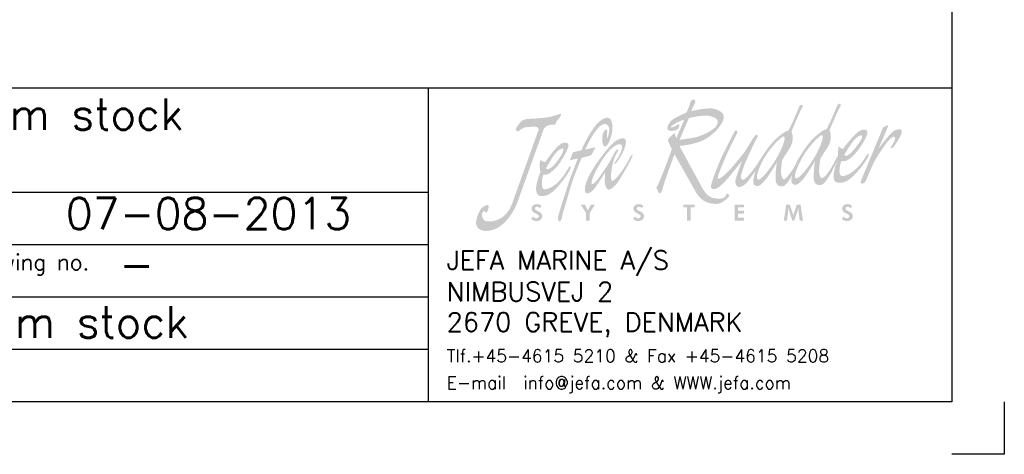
# Model space of a CAD drawing. Header units: millimetres. Extents: x 4693 to 7443, y -20 to 1980.
# Tile 3 of 5: x 6503 to 7443, y -20 to 395. Entities that reach past the tile are written whole.
import ezdxf

# ---------------------------------------------------------------- set-up
doc = ezdxf.new("R2010")
doc.units = ezdxf.units.MM
doc.header["$MEASUREMENT"] = 0
doc.layers.get('0').update_dxf_attribs({"linetype": 'CONTINUOUS'})
doc.layers.add('RAMME', color=7, linetype='CONTINUOUS')
doc.styles.add('ROMANS', font='romans')

# ---------------------------------------------------------------- blocks, each defined once
blk = doc.blocks.new('jefa rudder logo')
at = {"linetype": 'Continuous', "lineweight": 0}
h = blk.add_hatch(color=182, dxfattribs=at)
edge = h.paths.add_edge_path(flags=16)
edge.add_spline(control_points=[(28.946, 61.153), (29.136, 61.166), (28.946, 60.378), (28.384, 59.431), (28.384, 59.431), (27.823, 58.483), (27.165, 57.709), (26.919, 57.709), (26.919, 57.709), (26.675, 57.709), (26.858, 58.522), (27.417, 59.469), (27.417, 59.469), (27.978, 60.416), (28.791, 61.14), (28.946, 61.153)], knot_values=[0, 0, 0, 0, 0.25, 0.25, 0.25, 0.25, 0.5, 0.5, 0.5, 0.5, 0.75, 0.75, 0.75, 0.75, 1, 1, 1, 1], degree=3, periodic=0)
edge = h.paths.add_edge_path(flags=16)
edge.add_spline(control_points=[(29.952, 57.81), (30.196, 57.81), (30.853, 58.583), (31.415, 59.53), (31.415, 59.53), (31.976, 60.48), (32.167, 61.265), (31.976, 61.252), (31.976, 61.252), (31.821, 61.242), (31.034, 60.498), (30.472, 59.55), (30.472, 59.55), (30.323, 59.296), (29.533, 57.81), (29.952, 57.81)], knot_values=[0, 0, 0, 0, 0.25, 0.25, 0.25, 0.25, 0.5, 0.5, 0.5, 0.5, 0.75, 0.75, 0.75, 0.75, 1, 1, 1, 1], degree=3, periodic=0)
edge = h.paths.add_edge_path()
edge.add_spline(control_points=[(30.173, 59.439), (30.188, 59.472), (30.213, 59.515), (30.241, 59.563), (30.241, 59.563), (30.254, 59.588), (30.262, 59.604), (30.262, 59.604), (30.262, 59.604), (30.262, 59.604), (30.264, 59.604), (30.264, 59.604), (30.264, 59.604), (30.467, 59.947), (30.881, 60.561), (31.186, 60.876), (31.186, 60.876), (31.549, 61.255), (32.212, 61.78), (32.296, 61.689), (32.296, 61.689), (32.38, 61.595), (33.18, 63.561), (33.18, 63.561), (33.18, 63.561), (33.18, 63.561), (33.264, 63.812), (33.404, 63.746), (33.404, 63.746), (33.543, 63.68), (33.49, 63.569), (33.386, 63.429), (33.386, 63.429), (33.284, 63.292), (32.578, 61.638), (32.593, 61.623), (32.593, 61.623), (32.609, 61.608), (32.893, 60.96), (32.418, 60.244), (32.418, 60.244), (31.943, 59.527), (31.859, 59.378), (31.859, 59.378), (31.859, 59.378), (31.859, 59.378), (31.722, 58.514), (31.77, 58.227), (31.77, 58.227), (31.816, 57.955), (31.913, 57.78), (32.055, 57.849), (32.055, 57.849), (32.484, 58.059), (33.035, 59.223), (33.266, 59.654), (33.266, 59.654), (33.244, 59.898), (33.279, 60.124), (33.325, 60.389), (33.325, 60.389), (33.409, 60.272), (33.48, 60.185), (33.647, 60.14), (33.647, 60.14), (33.983, 60.607), (34.623, 61.364), (34.968, 61.58), (34.968, 61.58), (35.311, 61.793), (35.664, 61.704), (35.603, 61.41), (35.603, 61.41), (35.491, 60.848), (34.303, 58.946), (33.533, 59.19), (33.533, 59.19), (33.454, 59.047), (33.193, 57.983), (33.609, 57.991), (33.609, 57.991), (34.023, 57.996), (34.646, 58.39), (35.141, 59.058), (35.141, 59.058), (35.636, 59.728), (35.555, 59.766), (35.662, 59.774), (35.662, 59.774), (35.768, 59.779), (35.697, 59.568), (35.524, 59.281), (35.524, 59.281), (35.354, 59.002), (34.366, 57.602), (33.67, 57.485), (33.67, 57.485), (33.005, 57.358), (32.921, 57.655), (32.911, 57.986), (32.911, 57.986), (32.903, 58.288), (33.025, 58.743), (33.244, 59.263), (33.244, 59.263), (33.244, 59.263), (32.756, 58.306), (32.756, 58.306), (32.756, 58.306), (32.756, 58.306), (32.25, 57.401), (31.999, 57.31), (31.999, 57.31), (31.745, 57.216), (31.471, 57.272), (31.364, 57.589), (31.364, 57.589), (31.26, 57.904), (31.405, 59.256), (31.458, 59.22), (31.458, 59.22), (31.458, 59.22), (30.711, 57.97), (30.432, 57.691), (30.432, 57.691), (30.152, 57.412), (29.969, 57.16), (29.66, 57.366), (29.66, 57.366), (29.527, 57.452), (29.535, 57.724), (29.606, 58.047), (29.606, 58.047), (29.456, 57.782), (29.152, 57.277), (28.966, 57.208), (28.966, 57.208), (28.715, 57.117), (28.438, 57.173), (28.334, 57.488), (28.334, 57.488), (28.23, 57.803), (28.372, 59.154), (28.428, 59.118), (28.428, 59.118), (28.428, 59.118), (27.681, 57.871), (27.402, 57.592), (27.402, 57.592), (27.122, 57.313), (26.939, 57.061), (26.629, 57.264), (26.629, 57.264), (26.426, 57.396), (26.551, 57.965), (26.728, 58.476), (26.728, 58.476), (26.518, 58.151), (26.104, 57.531), (25.913, 57.368), (25.913, 57.368), (25.651, 57.147), (25.458, 57.089), (25.321, 57.13), (25.321, 57.13), (25.161, 57.175), (25.029, 57.483), (25.121, 57.772), (25.121, 57.772), (25.212, 58.064), (25.624, 59.207), (25.624, 59.207), (25.624, 59.207), (25.624, 59.207), (24.729, 58.052), (24.417, 57.721), (24.417, 57.721), (24.107, 57.389), (23.815, 57.109), (23.655, 57.028), (23.655, 57.028), (23.495, 56.947), (23.101, 56.838), (23.162, 57.229), (23.162, 57.229), (23.223, 57.62), (23.713, 58.824), (23.906, 59.276), (23.906, 59.276), (24.1, 59.731), (24.834, 61.173), (24.94, 61.359), (24.94, 61.359), (25.029, 61.519), (25.113, 61.793), (25.291, 61.514), (25.291, 61.514), (25.291, 61.514), (24.628, 60.241), (24.267, 59.378), (24.267, 59.378), (23.906, 58.514), (23.754, 58.163), (23.724, 58.021), (23.724, 58.021), (23.696, 57.882), (23.665, 57.752), (23.764, 57.772), (23.764, 57.772), (24.239, 57.866), (25.448, 59.421), (25.773, 59.845), (25.773, 59.845), (26.055, 60.239), (26.421, 60.876), (26.477, 60.945), (26.477, 60.945), (26.607, 61.105), (26.726, 61.356), (26.827, 61.275), (26.827, 61.275), (26.927, 61.196), (26.838, 61.074), (26.746, 60.914), (26.746, 60.914), (26.657, 60.754), (25.809, 58.961), (25.692, 58.534), (25.692, 58.534), (25.583, 58.133), (25.512, 57.963), (25.552, 57.831), (25.552, 57.831), (25.593, 57.701), (25.682, 57.561), (26.035, 57.922), (26.035, 57.922), (26.883, 58.793), (27.335, 59.926), (28.156, 60.777), (28.156, 60.777), (28.519, 61.153), (29.182, 61.679), (29.266, 61.587), (29.266, 61.587), (29.35, 61.496), (30.15, 63.459), (30.15, 63.459), (30.15, 63.459), (30.15, 63.459), (30.234, 63.711), (30.373, 63.647), (30.373, 63.647), (30.513, 63.581), (30.457, 63.47), (30.356, 63.33), (30.356, 63.33), (30.251, 63.19), (29.548, 61.537), (29.563, 61.521), (29.563, 61.521), (29.578, 61.506), (29.863, 60.861), (29.385, 60.145), (29.385, 60.145), (28.91, 59.426), (28.826, 59.276), (28.826, 59.276), (28.826, 59.276), (28.826, 59.276), (28.687, 58.407), (28.745, 58.123), (28.745, 58.123), (28.801, 57.843), (28.892, 57.683), (29.022, 57.749), (29.022, 57.749), (29.154, 57.815), (29.591, 58.392), (29.713, 58.598), (29.713, 58.598), (29.748, 58.659), (29.812, 58.773), (29.886, 58.905), (29.886, 58.905), (30.015, 59.225), (30.145, 59.461), (30.173, 59.439)], knot_values=[0, 0, 0, 0, 0.013889, 0.013889, 0.013889, 0.013889, 0.027778, 0.027778, 0.027778, 0.027778, 0.041667, 0.041667, 0.041667, 0.041667, 0.055556, 0.055556, 0.055556, 0.055556, 0.069444, 0.069444, 0.069444, 0.069444, 0.083333, 0.083333, 0.083333, 0.083333, 0.097222, 0.097222, 0.097222, 0.097222, 0.111111, 0.111111, 0.111111, 0.111111, 0.125, 0.125, 0.125, 0.125, 0.138889, 0.138889, 0.138889, 0.138889, 0.152778, 0.152778, 0.152778, 0.152778, 0.166667, 0.166667, 0.166667, 0.166667, 0.180556, 0.180556, 0.180556, 0.180556, 0.194444, 0.194444, 0.194444, 0.194444, 0.208333, 0.208333, 0.208333, 0.208333, 0.222222, 0.222222, 0.222222, 0.222222, 0.236111, 0.236111, 0.236111, 0.236111, 0.25, 0.25, 0.25, 0.25, 0.263889, 0.263889, 0.263889, 0.263889, 0.277778, 0.277778, 0.277778, 0.277778, 0.291667, 0.291667, 0.291667, 0.291667, 0.305556, 0.305556, 0.305556, 0.305556, 0.319444, 0.319444, 0.319444, 0.319444, 0.333333, 0.333333, 0.333333, 0.333333, 0.347222, 0.347222, 0.347222, 0.347222, 0.361111, 0.361111, 0.361111, 0.361111, 0.375, 0.375, 0.375, 0.375, 0.388889, 0.388889, 0.388889, 0.388889, 0.402778, 0.402778, 0.402778, 0.402778, 0.416667, 0.416667, 0.416667, 0.416667, 0.430556, 0.430556, 0.430556, 0.430556, 0.444444, 0.444444, 0.444444, 0.444444, 0.458333, 0.458333, 0.458333, 0.458333, 0.472222, 0.472222, 0.472222, 0.472222, 0.486111, 0.486111, 0.486111, 0.486111, 0.5, 0.5, 0.5, 0.5, 0.513889, 0.513889, 0.513889, 0.513889, 0.527778, 0.527778, 0.527778, 0.527778, 0.541667, 0.541667, 0.541667, 0.541667, 0.555556, 0.555556, 0.555556, 0.555556, 0.569444, 0.569444, 0.569444, 0.569444, 0.583333, 0.583333, 0.583333, 0.583333, 0.597222, 0.597222, 0.597222, 0.597222, 0.611111, 0.611111, 0.611111, 0.611111, 0.625, 0.625, 0.625, 0.625, 0.638889, 0.638889, 0.638889, 0.638889, 0.652778, 0.652778, 0.652778, 0.652778, 0.666667, 0.666667, 0.666667, 0.666667, 0.680556, 0.680556, 0.680556, 0.680556, 0.694444, 0.694444, 0.694444, 0.694444, 0.708333, 0.708333, 0.708333, 0.708333, 0.722222, 0.722222, 0.722222, 0.722222, 0.736111, 0.736111, 0.736111, 0.736111, 0.75, 0.75, 0.75, 0.75, 0.763889, 0.763889, 0.763889, 0.763889, 0.777778, 0.777778, 0.777778, 0.777778, 0.791667, 0.791667, 0.791667, 0.791667, 0.805556, 0.805556, 0.805556, 0.805556, 0.819444, 0.819444, 0.819444, 0.819444, 0.833333, 0.833333, 0.833333, 0.833333, 0.847222, 0.847222, 0.847222, 0.847222, 0.861111, 0.861111, 0.861111, 0.861111, 0.875, 0.875, 0.875, 0.875, 0.888889, 0.888889, 0.888889, 0.888889, 0.902778, 0.902778, 0.902778, 0.902778, 0.916667, 0.916667, 0.916667, 0.916667, 0.930556, 0.930556, 0.930556, 0.930556, 0.944444, 0.944444, 0.944444, 0.944444, 0.958333, 0.958333, 0.958333, 0.958333, 0.972222, 0.972222, 0.972222, 0.972222, 0.986111, 0.986111, 0.986111, 0.986111, 1, 1, 1, 1], degree=3, periodic=0)
edge = h.paths.add_edge_path(flags=16)
edge.add_spline(control_points=[(33.762, 59.68), (33.762, 59.68), (34.341, 60.698), (34.681, 60.998), (34.681, 60.998), (35.022, 61.295), (35.265, 61.331), (35.159, 60.998), (35.159, 60.998), (35.103, 60.825), (33.983, 59.182), (33.762, 59.68)], knot_values=[0, 0, 0, 0, 0.333333, 0.333333, 0.333333, 0.333333, 0.666667, 0.666667, 0.666667, 0.666667, 1, 1, 1, 1], degree=3, periodic=0)
edge = h.paths.add_edge_path()
edge.add_spline(control_points=[(21.222, 63.066), (21.222, 63.066), (21.486, 63.701), (21.486, 63.701), (21.486, 63.701), (21.486, 63.701), (21.501, 63.853), (21.544, 63.937), (21.544, 63.937), (21.587, 64.021), (21.74, 64.115), (21.798, 64.082), (21.798, 64.082), (21.857, 64.046), (21.984, 63.962), (21.9, 63.828), (21.9, 63.828), (21.816, 63.693), (21.577, 63.16), (21.577, 63.16), (21.577, 63.16), (21.577, 63.16), (22.982, 63.513), (23.49, 63.327), (23.49, 63.327), (23.998, 63.142), (24.371, 62.921), (24.067, 62.296), (24.067, 62.296), (23.762, 61.669), (22.931, 60.907), (22.078, 60.663), (22.078, 60.663), (21.222, 60.416), (20.648, 60.391), (20.648, 60.391), (20.648, 60.391), (20.648, 60.391), (22.459, 57.059), (22.459, 57.059), (22.459, 57.059), (22.865, 56.309), (23.259, 56.251), (23.51, 56.22), (23.51, 56.22), (23.785, 56.187), (24.107, 56.154), (24.262, 56.319), (24.262, 56.319), (24.361, 56.426), (24.364, 56.581), (24.448, 56.591), (24.448, 56.591), (24.531, 56.599), (24.684, 56.472), (24.575, 56.345), (24.575, 56.345), (24.465, 56.218), (24.016, 55.778), (23.627, 55.778), (23.627, 55.778), (23.236, 55.778), (22.469, 55.809), (21.984, 56.667), (21.984, 56.667), (21.984, 56.667), (20.251, 59.731), (20.251, 59.731), (20.251, 59.731), (20.251, 59.731), (19.479, 57.572), (19.479, 57.572), (19.479, 57.572), (19.479, 57.572), (19.319, 57.013), (19.258, 56.835), (19.258, 56.835), (19.2, 56.657), (19.116, 56.573), (19.04, 56.617), (19.04, 56.617), (18.964, 56.657), (18.92, 56.911), (18.87, 56.972), (18.87, 56.972), (18.819, 57.031), (18.766, 57.13), (18.862, 57.158), (18.862, 57.158), (18.959, 57.186), (20.076, 60.14), (20.041, 60.168), (20.041, 60.168), (19.98, 60.213), (19.7, 60.836), (19.741, 60.891), (19.741, 60.891), (19.893, 61.095), (20.061, 61.278), (20.259, 61.415), (20.259, 61.415), (20.295, 61.283), (20.343, 61.151), (20.401, 61.018), (20.401, 61.018), (20.401, 61.018), (21.036, 62.499), (21.036, 62.499), (21.036, 62.499), (21.036, 62.499), (20.521, 62.311), (20.361, 62.202), (20.361, 62.202), (20.198, 62.093), (19.929, 61.93), (19.944, 61.879), (19.944, 61.879), (19.962, 61.829), (20.208, 61.897), (20.35, 61.981), (20.35, 61.981), (20.495, 62.067), (20.63, 62.177), (20.648, 62.057), (20.648, 62.057), (20.663, 61.94), (20.579, 61.661), (20.249, 61.61), (20.249, 61.61), (19.919, 61.559), (19.733, 61.6), (19.69, 61.745), (19.69, 61.745), (19.649, 61.89), (19.853, 62.372), (20.223, 62.575), (20.223, 62.575), (20.597, 62.779), (21.222, 63.066), (21.222, 63.066)], knot_values=[0, 0, 0, 0, 0.028571, 0.028571, 0.028571, 0.028571, 0.057143, 0.057143, 0.057143, 0.057143, 0.085714, 0.085714, 0.085714, 0.085714, 0.114286, 0.114286, 0.114286, 0.114286, 0.142857, 0.142857, 0.142857, 0.142857, 0.171429, 0.171429, 0.171429, 0.171429, 0.2, 0.2, 0.2, 0.2, 0.228571, 0.228571, 0.228571, 0.228571, 0.257143, 0.257143, 0.257143, 0.257143, 0.285714, 0.285714, 0.285714, 0.285714, 0.314286, 0.314286, 0.314286, 0.314286, 0.342857, 0.342857, 0.342857, 0.342857, 0.371429, 0.371429, 0.371429, 0.371429, 0.4, 0.4, 0.4, 0.4, 0.428571, 0.428571, 0.428571, 0.428571, 0.457143, 0.457143, 0.457143, 0.457143, 0.485714, 0.485714, 0.485714, 0.485714, 0.514286, 0.514286, 0.514286, 0.514286, 0.542857, 0.542857, 0.542857, 0.542857, 0.571429, 0.571429, 0.571429, 0.571429, 0.6, 0.6, 0.6, 0.6, 0.628571, 0.628571, 0.628571, 0.628571, 0.657143, 0.657143, 0.657143, 0.657143, 0.685714, 0.685714, 0.685714, 0.685714, 0.714286, 0.714286, 0.714286, 0.714286, 0.742857, 0.742857, 0.742857, 0.742857, 0.771429, 0.771429, 0.771429, 0.771429, 0.8, 0.8, 0.8, 0.8, 0.828571, 0.828571, 0.828571, 0.828571, 0.857143, 0.857143, 0.857143, 0.857143, 0.885714, 0.885714, 0.885714, 0.885714, 0.914286, 0.914286, 0.914286, 0.914286, 0.942857, 0.942857, 0.942857, 0.942857, 0.971429, 0.971429, 0.971429, 0.971429, 1, 1, 1, 1], degree=3, periodic=0)
edge = h.paths.add_edge_path(flags=16)
edge.add_spline(control_points=[(20.655, 60.881), (20.655, 60.881), (21.399, 62.591), (21.399, 62.591), (21.399, 62.591), (21.412, 62.621), (22.629, 62.911), (23.109, 62.761), (23.109, 62.761), (23.592, 62.611), (23.856, 62.474), (23.609, 62.024), (23.609, 62.024), (23.363, 61.575), (22.263, 61.153), (21.918, 61.077), (21.918, 61.077), (21.57, 61.001), (20.655, 60.881), (20.655, 60.881)], knot_values=[0, 0, 0, 0, 0.2, 0.2, 0.2, 0.2, 0.4, 0.4, 0.4, 0.4, 0.6, 0.6, 0.6, 0.6, 0.8, 0.8, 0.8, 0.8, 1, 1, 1, 1], degree=3, periodic=0)
edge = h.paths.add_edge_path()
edge.add_spline(control_points=[(35.1, 57.64), (35.1, 57.64), (36.843, 61.852), (36.843, 61.852), (36.843, 61.852), (36.843, 61.852), (37.153, 62.019), (37.153, 62.019), (37.153, 62.019), (37.153, 62.019), (37.29, 62.103), (37.249, 61.956), (37.249, 61.956), (37.211, 61.808), (36.477, 60.162), (36.477, 60.162), (36.477, 60.162), (36.477, 60.162), (37.437, 61.491), (37.785, 61.628), (37.785, 61.628), (38.156, 61.77), (38.402, 61.752), (38.324, 61.42), (38.324, 61.42), (38.245, 61.09), (37.689, 60.274), (37.602, 60.228), (37.602, 60.228), (37.513, 60.18), (37.442, 60.279), (37.442, 60.279), (37.442, 60.279), (37.442, 60.279), (37.63, 60.533), (37.683, 60.645), (37.683, 60.645), (37.734, 60.754), (37.823, 60.937), (37.8, 61.023), (37.8, 61.023), (37.628, 61.666), (36.165, 59.2), (36.111, 59.07), (36.111, 59.07), (36.111, 59.07), (35.438, 57.539), (35.438, 57.539), (35.438, 57.539), (35.375, 57.396), (35.174, 57.374), (35.115, 57.404), (35.115, 57.404), (35.057, 57.434), (35.07, 57.569), (35.1, 57.64)], knot_values=[0, 0, 0, 0, 0.071429, 0.071429, 0.071429, 0.071429, 0.142857, 0.142857, 0.142857, 0.142857, 0.214286, 0.214286, 0.214286, 0.214286, 0.285714, 0.285714, 0.285714, 0.285714, 0.357143, 0.357143, 0.357143, 0.357143, 0.428571, 0.428571, 0.428571, 0.428571, 0.5, 0.5, 0.5, 0.5, 0.571429, 0.571429, 0.571429, 0.571429, 0.642857, 0.642857, 0.642857, 0.642857, 0.714286, 0.714286, 0.714286, 0.714286, 0.785714, 0.785714, 0.785714, 0.785714, 0.857143, 0.857143, 0.857143, 0.857143, 0.928571, 0.928571, 0.928571, 0.928571, 1, 1, 1, 1], degree=3, periodic=0)
edge = h.paths.add_edge_path()
edge.add_spline(control_points=[(15.657, 59.299), (15.954, 59.7), (16.322, 60.526), (15.895, 60.531), (15.895, 60.531), (15.682, 60.536), (15.146, 60.315), (14.435, 59.162), (14.435, 59.162), (13.726, 58.009), (13.688, 57.638), (13.655, 57.508), (13.655, 57.508), (13.622, 57.376), (13.696, 57.257), (13.94, 57.49), (13.94, 57.49), (14.186, 57.721), (14.867, 58.755), (15.083, 59.106), (15.083, 59.106), (15.334, 59.52), (15.624, 60.236), (15.745, 60.117), (15.745, 60.117), (15.801, 60.063), (15.702, 59.893), (15.56, 59.627), (15.56, 59.627), (15.281, 59.103), (15.006, 57.401), (15.385, 57.63), (15.385, 57.63), (15.692, 57.818), (16.261, 58.638), (16.469, 59.017), (16.469, 59.017), (16.678, 59.398), (16.784, 59.599), (16.784, 59.599), (16.784, 59.599), (16.784, 59.599), (17.008, 59.875), (16.906, 59.568), (16.906, 59.568), (16.802, 59.263), (15.86, 57.61), (15.636, 57.356), (15.636, 57.356), (15.413, 57.104), (15.128, 56.871), (14.986, 56.901), (14.986, 56.901), (14.844, 56.932), (14.686, 57.338), (14.702, 57.633), (14.702, 57.633), (14.717, 57.925), (14.745, 58.275), (14.745, 58.275), (14.745, 58.275), (14.745, 58.275), (14.186, 57.419), (13.914, 57.036), (13.914, 57.036), (13.64, 56.65), (13.218, 56.497), (13.155, 56.726), (13.155, 56.726), (13.091, 56.954), (13.071, 57.498), (13.879, 58.727), (13.879, 58.727), (14.686, 59.959), (15.347, 60.698), (15.766, 60.899), (15.766, 60.899), (16.187, 61.102), (16.355, 61.013), (16.393, 60.782), (16.393, 60.782), (16.431, 60.549), (16.228, 59.949), (15.936, 59.499), (15.936, 59.499), (15.644, 59.05), (15.578, 58.971), (15.502, 58.958), (15.502, 58.958), (15.392, 58.946), (15.596, 59.215), (15.657, 59.299)], knot_values=[0, 0, 0, 0, 0.043478, 0.043478, 0.043478, 0.043478, 0.086957, 0.086957, 0.086957, 0.086957, 0.130435, 0.130435, 0.130435, 0.130435, 0.173913, 0.173913, 0.173913, 0.173913, 0.217391, 0.217391, 0.217391, 0.217391, 0.26087, 0.26087, 0.26087, 0.26087, 0.304348, 0.304348, 0.304348, 0.304348, 0.347826, 0.347826, 0.347826, 0.347826, 0.391304, 0.391304, 0.391304, 0.391304, 0.434783, 0.434783, 0.434783, 0.434783, 0.478261, 0.478261, 0.478261, 0.478261, 0.521739, 0.521739, 0.521739, 0.521739, 0.565217, 0.565217, 0.565217, 0.565217, 0.608696, 0.608696, 0.608696, 0.608696, 0.652174, 0.652174, 0.652174, 0.652174, 0.695652, 0.695652, 0.695652, 0.695652, 0.73913, 0.73913, 0.73913, 0.73913, 0.782609, 0.782609, 0.782609, 0.782609, 0.826087, 0.826087, 0.826087, 0.826087, 0.869565, 0.869565, 0.869565, 0.869565, 0.913043, 0.913043, 0.913043, 0.913043, 0.956522, 0.956522, 0.956522, 0.956522, 1, 1, 1, 1], degree=3, periodic=0)
edge = h.paths.add_edge_path()
edge.add_spline(control_points=[(12.847, 60.041), (13.198, 60.897), (13.703, 61.671), (13.995, 62.045), (13.995, 62.045), (14.29, 62.415), (14.808, 62.768), (15.09, 62.586), (15.09, 62.586), (15.372, 62.403), (15.385, 61.544), (15.151, 60.945), (15.151, 60.945), (14.915, 60.343), (14.803, 60.371), (14.689, 60.35), (14.689, 60.35), (14.575, 60.33), (14.47, 60.848), (14.503, 61.102), (14.503, 61.102), (14.539, 61.359), (14.613, 61.628), (14.783, 61.686), (14.783, 61.686), (14.953, 61.745), (14.915, 61.557), (14.884, 61.356), (14.884, 61.356), (14.856, 61.156), (14.9, 60.978), (14.9, 60.978), (14.9, 60.978), (14.9, 60.978), (15.133, 61.521), (15.062, 61.821), (15.062, 61.821), (14.989, 62.118), (14.658, 62.334), (14.191, 61.826), (14.191, 61.826), (13.726, 61.318), (13.368, 60.564), (13.129, 60.091), (13.129, 60.091), (13.129, 60.091), (13.983, 60.295), (13.983, 60.295), (13.983, 60.295), (13.983, 60.295), (13.625, 59.637), (13.625, 59.637), (13.625, 59.637), (13.625, 59.637), (12.875, 59.446), (12.875, 59.446), (12.875, 59.446), (12.875, 59.446), (12.273, 58.115), (11.956, 57.008), (11.956, 57.008), (11.636, 55.9), (11.321, 54.884), (11.303, 54.737), (11.303, 54.737), (11.285, 54.592), (11.201, 54.364), (11.11, 54.384), (11.11, 54.384), (11.019, 54.404), (10.96, 54.526), (10.98, 54.714), (10.98, 54.714), (11.003, 54.902), (11.73, 57.117), (11.808, 57.381), (11.808, 57.381), (11.887, 57.643), (12.563, 59.395), (12.563, 59.395), (12.563, 59.395), (12.563, 59.395), (11.923, 59.245), (11.923, 59.245), (11.923, 59.245), (11.923, 59.245), (12.177, 59.888), (12.177, 59.888), (12.177, 59.888), (12.177, 59.888), (12.847, 60.041), (12.847, 60.041)], knot_values=[0, 0, 0, 0, 0.043478, 0.043478, 0.043478, 0.043478, 0.086957, 0.086957, 0.086957, 0.086957, 0.130435, 0.130435, 0.130435, 0.130435, 0.173913, 0.173913, 0.173913, 0.173913, 0.217391, 0.217391, 0.217391, 0.217391, 0.26087, 0.26087, 0.26087, 0.26087, 0.304348, 0.304348, 0.304348, 0.304348, 0.347826, 0.347826, 0.347826, 0.347826, 0.391304, 0.391304, 0.391304, 0.391304, 0.434783, 0.434783, 0.434783, 0.434783, 0.478261, 0.478261, 0.478261, 0.478261, 0.521739, 0.521739, 0.521739, 0.521739, 0.565217, 0.565217, 0.565217, 0.565217, 0.608696, 0.608696, 0.608696, 0.608696, 0.652174, 0.652174, 0.652174, 0.652174, 0.695652, 0.695652, 0.695652, 0.695652, 0.73913, 0.73913, 0.73913, 0.73913, 0.782609, 0.782609, 0.782609, 0.782609, 0.826087, 0.826087, 0.826087, 0.826087, 0.869565, 0.869565, 0.869565, 0.869565, 0.913043, 0.913043, 0.913043, 0.913043, 0.956522, 0.956522, 0.956522, 0.956522, 1, 1, 1, 1], degree=3, periodic=0)
edge = h.paths.add_edge_path()
edge.add_spline(control_points=[(9.576, 59.296), (9.662, 59.185), (9.799, 59.139), (9.97, 59.098), (9.97, 59.098), (10.287, 59.573), (10.841, 60.302), (11.179, 60.526), (11.179, 60.526), (11.514, 60.749), (11.869, 60.67), (11.821, 60.376), (11.821, 60.376), (11.773, 60.084), (11.123, 58.844), (10.597, 58.44), (10.597, 58.44), (10.351, 58.25), (10.157, 58.026), (9.827, 58.118), (9.827, 58.118), (9.754, 57.975), (9.533, 56.916), (9.947, 56.934), (9.947, 56.934), (10.361, 56.954), (10.97, 57.361), (11.443, 58.039), (11.443, 58.039), (11.913, 58.715), (11.831, 58.75), (11.938, 58.76), (11.938, 58.76), (12.045, 58.771), (11.994, 58.55), (11.816, 58.27), (11.816, 58.27), (11.638, 57.988), (10.688, 56.581), (10.025, 56.436), (10.025, 56.436), (9.362, 56.291), (9.268, 56.584), (9.248, 56.909), (9.248, 56.909), (9.225, 57.236), (9.357, 57.749), (9.594, 58.334), (9.594, 58.334), (9.497, 58.671), (9.528, 58.951), (9.576, 59.296)], knot_values=[0, 0, 0, 0, 0.076923, 0.076923, 0.076923, 0.076923, 0.153846, 0.153846, 0.153846, 0.153846, 0.230769, 0.230769, 0.230769, 0.230769, 0.307692, 0.307692, 0.307692, 0.307692, 0.384615, 0.384615, 0.384615, 0.384615, 0.461538, 0.461538, 0.461538, 0.461538, 0.538462, 0.538462, 0.538462, 0.538462, 0.615385, 0.615385, 0.615385, 0.615385, 0.692308, 0.692308, 0.692308, 0.692308, 0.769231, 0.769231, 0.769231, 0.769231, 0.846154, 0.846154, 0.846154, 0.846154, 0.923077, 0.923077, 0.923077, 0.923077, 1, 1, 1, 1], degree=3, periodic=0)
edge = h.paths.add_edge_path(flags=16)
edge.add_spline(control_points=[(10.038, 58.611), (10.038, 58.611), (10.582, 59.637), (10.912, 59.941), (10.912, 59.941), (11.242, 60.249), (11.486, 60.289), (11.389, 59.957), (11.389, 59.957), (11.295, 59.624), (10.701, 58.837), (10.465, 58.679), (10.465, 58.679), (10.272, 58.55), (10.102, 58.476), (10.038, 58.611)], knot_values=[0, 0, 0, 0, 0.25, 0.25, 0.25, 0.25, 0.5, 0.5, 0.5, 0.5, 0.75, 0.75, 0.75, 0.75, 1, 1, 1, 1], degree=3, periodic=0)
edge = h.paths.add_edge_path()
edge.add_spline(control_points=[(9.215, 61.933), (8.862, 61.887), (8.435, 61.956), (8.128, 61.773), (8.128, 61.773), (7.968, 61.679), (7.892, 61.557), (7.808, 61.549), (7.808, 61.549), (7.727, 61.542), (7.564, 61.671), (7.645, 61.793), (7.645, 61.793), (7.729, 61.915), (7.971, 62.304), (8.133, 62.408), (8.133, 62.408), (8.298, 62.509), (8.532, 62.545), (8.735, 62.547), (8.735, 62.547), (8.938, 62.55), (10.025, 62.626), (10.391, 62.713), (10.391, 62.713), (10.757, 62.799), (11.097, 62.923), (11.097, 62.923), (11.097, 62.923), (11.097, 62.923), (11.234, 63.01), (11.232, 62.868), (11.232, 62.868), (11.229, 62.728), (10.869, 62.393), (10.825, 62.271), (10.825, 62.271), (10.782, 62.149), (10.841, 62.037), (10.617, 62.075), (10.617, 62.075), (10.394, 62.111), (9.944, 61.999), (9.83, 61.679), (9.83, 61.679), (9.83, 61.679), (7.714, 55.781), (7.714, 55.781), (7.714, 55.781), (7.597, 55.456), (6.871, 54.011), (5.832, 53.713), (5.832, 53.713), (4.793, 53.416), (4.465, 53.917), (4.468, 54.257), (4.468, 54.257), (4.473, 54.6), (4.691, 55.237), (4.93, 55.453), (4.93, 55.453), (5.171, 55.672), (5.504, 55.796), (5.479, 55.555), (5.479, 55.555), (5.456, 55.314), (5.291, 54.958), (5.202, 55.113), (5.202, 55.113), (5.11, 55.265), (5.034, 55.207), (4.971, 55.065), (4.971, 55.065), (4.907, 54.922), (4.902, 54.409), (5.408, 54.376), (5.408, 54.376), (5.916, 54.343), (6.901, 54.58), (7.333, 55.786), (7.333, 55.786), (7.333, 55.786), (9.444, 61.681), (9.444, 61.681), (9.444, 61.681), (9.497, 61.826), (9.215, 61.933), (9.215, 61.933)], knot_values=[0, 0, 0, 0, 0.045455, 0.045455, 0.045455, 0.045455, 0.090909, 0.090909, 0.090909, 0.090909, 0.136364, 0.136364, 0.136364, 0.136364, 0.181818, 0.181818, 0.181818, 0.181818, 0.227273, 0.227273, 0.227273, 0.227273, 0.272727, 0.272727, 0.272727, 0.272727, 0.318182, 0.318182, 0.318182, 0.318182, 0.363636, 0.363636, 0.363636, 0.363636, 0.409091, 0.409091, 0.409091, 0.409091, 0.454545, 0.454545, 0.454545, 0.454545, 0.5, 0.5, 0.5, 0.5, 0.545455, 0.545455, 0.545455, 0.545455, 0.590909, 0.590909, 0.590909, 0.590909, 0.636364, 0.636364, 0.636364, 0.636364, 0.681818, 0.681818, 0.681818, 0.681818, 0.727273, 0.727273, 0.727273, 0.727273, 0.772727, 0.772727, 0.772727, 0.772727, 0.818182, 0.818182, 0.818182, 0.818182, 0.863636, 0.863636, 0.863636, 0.863636, 0.909091, 0.909091, 0.909091, 0.909091, 0.954545, 0.954545, 0.954545, 0.954545, 1, 1, 1, 1], degree=3, periodic=0)
h = blk.add_hatch(color=8, dxfattribs=at)
edge = h.paths.add_edge_path()
edge.add_spline(control_points=[(33.574, 54.61), (33.574, 54.61), (33.726, 54.783), (33.726, 54.783), (33.726, 54.783), (33.746, 54.734), (33.777, 54.699), (33.82, 54.671), (33.82, 54.671), (33.861, 54.643), (33.909, 54.63), (33.962, 54.63), (33.962, 54.63), (34.026, 54.63), (34.077, 54.646), (34.115, 54.676), (34.115, 54.676), (34.153, 54.707), (34.171, 54.747), (34.171, 54.798), (34.171, 54.798), (34.171, 54.859), (34.11, 54.92), (33.985, 54.978), (33.985, 54.978), (33.945, 54.999), (33.914, 55.014), (33.889, 55.027), (33.889, 55.027), (33.777, 55.085), (33.701, 55.141), (33.658, 55.197), (33.658, 55.197), (33.614, 55.253), (33.592, 55.319), (33.592, 55.397), (33.592, 55.397), (33.592, 55.502), (33.635, 55.588), (33.718, 55.656), (33.718, 55.656), (33.802, 55.725), (33.909, 55.758), (34.044, 55.758), (34.044, 55.758), (34.12, 55.758), (34.188, 55.745), (34.244, 55.717), (34.244, 55.717), (34.3, 55.692), (34.351, 55.649), (34.392, 55.59), (34.392, 55.59), (34.392, 55.59), (34.232, 55.435), (34.232, 55.435), (34.232, 55.435), (34.211, 55.474), (34.186, 55.502), (34.155, 55.519), (34.155, 55.519), (34.122, 55.537), (34.084, 55.547), (34.039, 55.547), (34.039, 55.547), (33.985, 55.547), (33.942, 55.535), (33.909, 55.507), (33.909, 55.507), (33.876, 55.479), (33.858, 55.443), (33.858, 55.4), (33.858, 55.4), (33.858, 55.334), (33.924, 55.27), (34.056, 55.215), (34.056, 55.215), (34.082, 55.204), (34.102, 55.197), (34.117, 55.189), (34.117, 55.189), (34.224, 55.141), (34.305, 55.082), (34.359, 55.021), (34.359, 55.021), (34.409, 54.958), (34.435, 54.887), (34.435, 54.808), (34.435, 54.808), (34.435, 54.689), (34.394, 54.592), (34.313, 54.521), (34.313, 54.521), (34.232, 54.45), (34.12, 54.414), (33.983, 54.414), (33.983, 54.414), (33.884, 54.414), (33.8, 54.43), (33.731, 54.465), (33.731, 54.465), (33.66, 54.498), (33.609, 54.547), (33.574, 54.61)], knot_values=[0, 0, 0, 0, 0.038462, 0.038462, 0.038462, 0.038462, 0.076923, 0.076923, 0.076923, 0.076923, 0.115385, 0.115385, 0.115385, 0.115385, 0.153846, 0.153846, 0.153846, 0.153846, 0.192308, 0.192308, 0.192308, 0.192308, 0.230769, 0.230769, 0.230769, 0.230769, 0.269231, 0.269231, 0.269231, 0.269231, 0.307692, 0.307692, 0.307692, 0.307692, 0.346154, 0.346154, 0.346154, 0.346154, 0.384615, 0.384615, 0.384615, 0.384615, 0.423077, 0.423077, 0.423077, 0.423077, 0.461538, 0.461538, 0.461538, 0.461538, 0.5, 0.5, 0.5, 0.5, 0.538462, 0.538462, 0.538462, 0.538462, 0.576923, 0.576923, 0.576923, 0.576923, 0.615385, 0.615385, 0.615385, 0.615385, 0.653846, 0.653846, 0.653846, 0.653846, 0.692308, 0.692308, 0.692308, 0.692308, 0.730769, 0.730769, 0.730769, 0.730769, 0.769231, 0.769231, 0.769231, 0.769231, 0.807692, 0.807692, 0.807692, 0.807692, 0.846154, 0.846154, 0.846154, 0.846154, 0.884615, 0.884615, 0.884615, 0.884615, 0.923077, 0.923077, 0.923077, 0.923077, 0.961538, 0.961538, 0.961538, 0.961538, 1, 1, 1, 1], degree=3, periodic=0)
edge = h.paths.add_edge_path()
edge.add_spline(control_points=[(28.951, 54.447), (28.951, 54.447), (29.144, 55.728), (29.144, 55.728), (29.144, 55.728), (29.144, 55.728), (29.431, 55.728), (29.431, 55.728), (29.431, 55.728), (29.431, 55.728), (29.677, 54.973), (29.677, 54.973), (29.677, 54.973), (29.682, 54.958), (29.69, 54.935), (29.695, 54.905), (29.695, 54.905), (29.703, 54.874), (29.708, 54.839), (29.713, 54.8), (29.713, 54.8), (29.718, 54.841), (29.723, 54.877), (29.728, 54.907), (29.728, 54.907), (29.733, 54.938), (29.738, 54.961), (29.746, 54.976), (29.746, 54.976), (29.746, 54.976), (29.995, 55.728), (29.995, 55.728), (29.995, 55.728), (29.995, 55.728), (30.279, 55.728), (30.279, 55.728), (30.279, 55.728), (30.279, 55.728), (30.475, 54.447), (30.475, 54.447), (30.475, 54.447), (30.475, 54.447), (30.213, 54.447), (30.213, 54.447), (30.213, 54.447), (30.213, 54.447), (30.122, 55.22), (30.122, 55.22), (30.122, 55.22), (30.114, 55.275), (30.109, 55.321), (30.107, 55.349), (30.107, 55.349), (30.104, 55.377), (30.104, 55.405), (30.104, 55.43), (30.104, 55.43), (30.104, 55.443), (30.104, 55.453), (30.104, 55.461), (30.104, 55.461), (30.104, 55.466), (30.104, 55.474), (30.104, 55.479), (30.104, 55.479), (30.096, 55.428), (30.089, 55.385), (30.081, 55.349), (30.081, 55.349), (30.074, 55.311), (30.066, 55.286), (30.058, 55.265), (30.058, 55.265), (30.058, 55.265), (29.787, 54.447), (29.787, 54.447), (29.787, 54.447), (29.787, 54.447), (29.634, 54.447), (29.634, 54.447), (29.634, 54.447), (29.634, 54.447), (29.367, 55.265), (29.367, 55.265), (29.367, 55.265), (29.365, 55.273), (29.36, 55.296), (29.352, 55.329), (29.352, 55.329), (29.345, 55.364), (29.332, 55.413), (29.319, 55.479), (29.319, 55.479), (29.319, 55.479), (29.319, 55.441), (29.319, 55.441), (29.319, 55.441), (29.319, 55.382), (29.314, 55.309), (29.304, 55.222), (29.304, 55.222), (29.304, 55.222), (29.301, 55.22), (29.301, 55.22), (29.301, 55.22), (29.301, 55.22), (29.21, 54.447), (29.21, 54.447), (29.21, 54.447), (29.21, 54.447), (28.951, 54.447), (28.951, 54.447)], knot_values=[0, 0, 0, 0, 0.035714, 0.035714, 0.035714, 0.035714, 0.071429, 0.071429, 0.071429, 0.071429, 0.107143, 0.107143, 0.107143, 0.107143, 0.142857, 0.142857, 0.142857, 0.142857, 0.178571, 0.178571, 0.178571, 0.178571, 0.214286, 0.214286, 0.214286, 0.214286, 0.25, 0.25, 0.25, 0.25, 0.285714, 0.285714, 0.285714, 0.285714, 0.321429, 0.321429, 0.321429, 0.321429, 0.357143, 0.357143, 0.357143, 0.357143, 0.392857, 0.392857, 0.392857, 0.392857, 0.428571, 0.428571, 0.428571, 0.428571, 0.464286, 0.464286, 0.464286, 0.464286, 0.5, 0.5, 0.5, 0.5, 0.535714, 0.535714, 0.535714, 0.535714, 0.571429, 0.571429, 0.571429, 0.571429, 0.607143, 0.607143, 0.607143, 0.607143, 0.642857, 0.642857, 0.642857, 0.642857, 0.678571, 0.678571, 0.678571, 0.678571, 0.714286, 0.714286, 0.714286, 0.714286, 0.75, 0.75, 0.75, 0.75, 0.785714, 0.785714, 0.785714, 0.785714, 0.821429, 0.821429, 0.821429, 0.821429, 0.857143, 0.857143, 0.857143, 0.857143, 0.892857, 0.892857, 0.892857, 0.892857, 0.928571, 0.928571, 0.928571, 0.928571, 0.964286, 0.964286, 0.964286, 0.964286, 1, 1, 1, 1], degree=3, periodic=0)
edge = h.paths.add_edge_path()
edge.add_spline(control_points=[(25.034, 54.447), (25.034, 54.447), (25.034, 55.728), (25.034, 55.728), (25.034, 55.728), (25.034, 55.728), (25.786, 55.728), (25.786, 55.728), (25.786, 55.728), (25.786, 55.728), (25.786, 55.496), (25.786, 55.496), (25.786, 55.496), (25.786, 55.496), (25.306, 55.496), (25.306, 55.496), (25.306, 55.496), (25.306, 55.496), (25.306, 55.232), (25.306, 55.232), (25.306, 55.232), (25.306, 55.232), (25.786, 55.232), (25.786, 55.232), (25.786, 55.232), (25.786, 55.232), (25.786, 55.001), (25.786, 55.001), (25.786, 55.001), (25.786, 55.001), (25.306, 55.001), (25.306, 55.001), (25.306, 55.001), (25.306, 55.001), (25.306, 54.681), (25.306, 54.681), (25.306, 54.681), (25.306, 54.681), (25.786, 54.681), (25.786, 54.681), (25.786, 54.681), (25.786, 54.681), (25.786, 54.447), (25.786, 54.447), (25.786, 54.447), (25.786, 54.447), (25.034, 54.447), (25.034, 54.447)], knot_values=[0, 0, 0, 0, 0.083333, 0.083333, 0.083333, 0.083333, 0.166667, 0.166667, 0.166667, 0.166667, 0.25, 0.25, 0.25, 0.25, 0.333333, 0.333333, 0.333333, 0.333333, 0.416667, 0.416667, 0.416667, 0.416667, 0.5, 0.5, 0.5, 0.5, 0.583333, 0.583333, 0.583333, 0.583333, 0.666667, 0.666667, 0.666667, 0.666667, 0.75, 0.75, 0.75, 0.75, 0.833333, 0.833333, 0.833333, 0.833333, 0.916667, 0.916667, 0.916667, 0.916667, 1, 1, 1, 1], degree=3, periodic=0)
edge = h.paths.add_edge_path()
edge.add_spline(control_points=[(21.537, 55.496), (21.537, 55.496), (21.537, 54.447), (21.537, 54.447), (21.537, 54.447), (21.537, 54.447), (21.262, 54.447), (21.262, 54.447), (21.262, 54.447), (21.262, 54.447), (21.262, 55.496), (21.262, 55.496), (21.262, 55.496), (21.262, 55.496), (20.947, 55.496), (20.947, 55.496), (20.947, 55.496), (20.947, 55.496), (20.947, 55.728), (20.947, 55.728), (20.947, 55.728), (20.947, 55.728), (21.849, 55.728), (21.849, 55.728), (21.849, 55.728), (21.849, 55.728), (21.849, 55.496), (21.849, 55.496), (21.849, 55.496), (21.849, 55.496), (21.537, 55.496), (21.537, 55.496)], knot_values=[0, 0, 0, 0, 0.125, 0.125, 0.125, 0.125, 0.25, 0.25, 0.25, 0.25, 0.375, 0.375, 0.375, 0.375, 0.5, 0.5, 0.5, 0.5, 0.625, 0.625, 0.625, 0.625, 0.75, 0.75, 0.75, 0.75, 0.875, 0.875, 0.875, 0.875, 1, 1, 1, 1], degree=3, periodic=0)
edge = h.paths.add_edge_path()
edge.add_spline(control_points=[(16.967, 54.61), (16.967, 54.61), (17.12, 54.783), (17.12, 54.783), (17.12, 54.783), (17.14, 54.734), (17.17, 54.699), (17.214, 54.671), (17.214, 54.671), (17.254, 54.643), (17.302, 54.63), (17.356, 54.63), (17.356, 54.63), (17.419, 54.63), (17.47, 54.646), (17.508, 54.676), (17.508, 54.676), (17.546, 54.707), (17.564, 54.747), (17.564, 54.798), (17.564, 54.798), (17.564, 54.859), (17.503, 54.92), (17.379, 54.978), (17.379, 54.978), (17.338, 54.999), (17.305, 55.014), (17.282, 55.027), (17.282, 55.027), (17.17, 55.085), (17.092, 55.141), (17.051, 55.197), (17.051, 55.197), (17.008, 55.253), (16.985, 55.319), (16.985, 55.397), (16.985, 55.397), (16.985, 55.502), (17.028, 55.588), (17.109, 55.656), (17.109, 55.656), (17.193, 55.725), (17.302, 55.758), (17.437, 55.758), (17.437, 55.758), (17.513, 55.758), (17.582, 55.745), (17.638, 55.717), (17.638, 55.717), (17.694, 55.692), (17.742, 55.649), (17.785, 55.59), (17.785, 55.59), (17.785, 55.59), (17.625, 55.435), (17.625, 55.435), (17.625, 55.435), (17.605, 55.474), (17.579, 55.502), (17.549, 55.519), (17.549, 55.519), (17.516, 55.537), (17.478, 55.547), (17.432, 55.547), (17.432, 55.547), (17.379, 55.547), (17.335, 55.535), (17.302, 55.507), (17.302, 55.507), (17.269, 55.479), (17.252, 55.443), (17.252, 55.4), (17.252, 55.4), (17.252, 55.334), (17.318, 55.27), (17.45, 55.215), (17.45, 55.215), (17.475, 55.204), (17.496, 55.197), (17.511, 55.189), (17.511, 55.189), (17.617, 55.141), (17.699, 55.082), (17.752, 55.021), (17.752, 55.021), (17.803, 54.958), (17.828, 54.887), (17.828, 54.808), (17.828, 54.808), (17.828, 54.689), (17.788, 54.592), (17.706, 54.521), (17.706, 54.521), (17.625, 54.45), (17.513, 54.414), (17.376, 54.414), (17.376, 54.414), (17.277, 54.414), (17.193, 54.43), (17.125, 54.465), (17.125, 54.465), (17.054, 54.498), (17.003, 54.547), (16.967, 54.61)], knot_values=[0, 0, 0, 0, 0.038462, 0.038462, 0.038462, 0.038462, 0.076923, 0.076923, 0.076923, 0.076923, 0.115385, 0.115385, 0.115385, 0.115385, 0.153846, 0.153846, 0.153846, 0.153846, 0.192308, 0.192308, 0.192308, 0.192308, 0.230769, 0.230769, 0.230769, 0.230769, 0.269231, 0.269231, 0.269231, 0.269231, 0.307692, 0.307692, 0.307692, 0.307692, 0.346154, 0.346154, 0.346154, 0.346154, 0.384615, 0.384615, 0.384615, 0.384615, 0.423077, 0.423077, 0.423077, 0.423077, 0.461538, 0.461538, 0.461538, 0.461538, 0.5, 0.5, 0.5, 0.5, 0.538462, 0.538462, 0.538462, 0.538462, 0.576923, 0.576923, 0.576923, 0.576923, 0.615385, 0.615385, 0.615385, 0.615385, 0.653846, 0.653846, 0.653846, 0.653846, 0.692308, 0.692308, 0.692308, 0.692308, 0.730769, 0.730769, 0.730769, 0.730769, 0.769231, 0.769231, 0.769231, 0.769231, 0.807692, 0.807692, 0.807692, 0.807692, 0.846154, 0.846154, 0.846154, 0.846154, 0.884615, 0.884615, 0.884615, 0.884615, 0.923077, 0.923077, 0.923077, 0.923077, 0.961538, 0.961538, 0.961538, 0.961538, 1, 1, 1, 1], degree=3, periodic=0)
edge = h.paths.add_edge_path()
edge.add_spline(control_points=[(13.223, 54.447), (13.223, 54.447), (13.223, 55.032), (13.223, 55.032), (13.223, 55.032), (13.223, 55.032), (12.789, 55.728), (12.789, 55.728), (12.789, 55.728), (12.789, 55.728), (13.109, 55.728), (13.109, 55.728), (13.109, 55.728), (13.109, 55.728), (13.299, 55.377), (13.299, 55.377), (13.299, 55.377), (13.31, 55.359), (13.317, 55.336), (13.327, 55.311), (13.327, 55.311), (13.338, 55.283), (13.348, 55.253), (13.358, 55.217), (13.358, 55.217), (13.368, 55.248), (13.376, 55.275), (13.386, 55.301), (13.386, 55.301), (13.396, 55.329), (13.409, 55.354), (13.421, 55.38), (13.421, 55.38), (13.421, 55.38), (13.609, 55.728), (13.609, 55.728), (13.609, 55.728), (13.609, 55.728), (13.929, 55.728), (13.929, 55.728), (13.929, 55.728), (13.929, 55.728), (13.498, 55.032), (13.498, 55.032), (13.498, 55.032), (13.498, 55.032), (13.498, 54.447), (13.498, 54.447), (13.498, 54.447), (13.498, 54.447), (13.223, 54.447), (13.223, 54.447)], knot_values=[0, 0, 0, 0, 0.076923, 0.076923, 0.076923, 0.076923, 0.153846, 0.153846, 0.153846, 0.153846, 0.230769, 0.230769, 0.230769, 0.230769, 0.307692, 0.307692, 0.307692, 0.307692, 0.384615, 0.384615, 0.384615, 0.384615, 0.461538, 0.461538, 0.461538, 0.461538, 0.538462, 0.538462, 0.538462, 0.538462, 0.615385, 0.615385, 0.615385, 0.615385, 0.692308, 0.692308, 0.692308, 0.692308, 0.769231, 0.769231, 0.769231, 0.769231, 0.846154, 0.846154, 0.846154, 0.846154, 0.923077, 0.923077, 0.923077, 0.923077, 1, 1, 1, 1], degree=3, periodic=0)
edge = h.paths.add_edge_path()
edge.add_spline(control_points=[(8.87, 54.61), (8.87, 54.61), (9.022, 54.783), (9.022, 54.783), (9.022, 54.783), (9.04, 54.734), (9.073, 54.699), (9.114, 54.671), (9.114, 54.671), (9.157, 54.643), (9.205, 54.63), (9.258, 54.63), (9.258, 54.63), (9.322, 54.63), (9.373, 54.646), (9.411, 54.676), (9.411, 54.676), (9.446, 54.707), (9.467, 54.747), (9.467, 54.798), (9.467, 54.798), (9.467, 54.859), (9.403, 54.92), (9.279, 54.978), (9.279, 54.978), (9.241, 54.999), (9.207, 55.014), (9.185, 55.027), (9.185, 55.027), (9.073, 55.085), (8.994, 55.141), (8.951, 55.197), (8.951, 55.197), (8.908, 55.253), (8.887, 55.319), (8.887, 55.397), (8.887, 55.397), (8.887, 55.502), (8.928, 55.588), (9.012, 55.656), (9.012, 55.656), (9.096, 55.725), (9.205, 55.758), (9.337, 55.758), (9.337, 55.758), (9.416, 55.758), (9.482, 55.745), (9.538, 55.717), (9.538, 55.717), (9.596, 55.692), (9.644, 55.649), (9.688, 55.59), (9.688, 55.59), (9.688, 55.59), (9.525, 55.435), (9.525, 55.435), (9.525, 55.435), (9.507, 55.474), (9.482, 55.502), (9.449, 55.519), (9.449, 55.519), (9.418, 55.537), (9.38, 55.547), (9.335, 55.547), (9.335, 55.547), (9.281, 55.547), (9.238, 55.535), (9.202, 55.507), (9.202, 55.507), (9.169, 55.479), (9.154, 55.443), (9.154, 55.4), (9.154, 55.4), (9.154, 55.334), (9.22, 55.27), (9.352, 55.215), (9.352, 55.215), (9.378, 55.204), (9.398, 55.197), (9.411, 55.189), (9.411, 55.189), (9.52, 55.141), (9.601, 55.082), (9.652, 55.021), (9.652, 55.021), (9.705, 54.958), (9.731, 54.887), (9.731, 54.808), (9.731, 54.808), (9.731, 54.689), (9.69, 54.592), (9.609, 54.521), (9.609, 54.521), (9.525, 54.45), (9.416, 54.414), (9.279, 54.414), (9.279, 54.414), (9.18, 54.414), (9.096, 54.43), (9.025, 54.465), (9.025, 54.465), (8.956, 54.498), (8.903, 54.547), (8.87, 54.61)], knot_values=[0, 0, 0, 0, 0.038462, 0.038462, 0.038462, 0.038462, 0.076923, 0.076923, 0.076923, 0.076923, 0.115385, 0.115385, 0.115385, 0.115385, 0.153846, 0.153846, 0.153846, 0.153846, 0.192308, 0.192308, 0.192308, 0.192308, 0.230769, 0.230769, 0.230769, 0.230769, 0.269231, 0.269231, 0.269231, 0.269231, 0.307692, 0.307692, 0.307692, 0.307692, 0.346154, 0.346154, 0.346154, 0.346154, 0.384615, 0.384615, 0.384615, 0.384615, 0.423077, 0.423077, 0.423077, 0.423077, 0.461538, 0.461538, 0.461538, 0.461538, 0.5, 0.5, 0.5, 0.5, 0.538462, 0.538462, 0.538462, 0.538462, 0.576923, 0.576923, 0.576923, 0.576923, 0.615385, 0.615385, 0.615385, 0.615385, 0.653846, 0.653846, 0.653846, 0.653846, 0.692308, 0.692308, 0.692308, 0.692308, 0.730769, 0.730769, 0.730769, 0.730769, 0.769231, 0.769231, 0.769231, 0.769231, 0.807692, 0.807692, 0.807692, 0.807692, 0.846154, 0.846154, 0.846154, 0.846154, 0.884615, 0.884615, 0.884615, 0.884615, 0.923077, 0.923077, 0.923077, 0.923077, 0.961538, 0.961538, 0.961538, 0.961538, 1, 1, 1, 1], degree=3, periodic=0)
blk = doc.blocks.new('Rudder-logo 1-1----2004-02-26')
at = {"xscale": 1.199999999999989, "yscale": 1.199999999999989, "zscale": 1.199999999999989}
blk.add_blockref('jefa rudder logo', (-0.793, -48.01), dxfattribs=at)
at = {"color": 182, "style": 'ROMANS'}
for s, height, p in [('JEFA MARINE A/S', 1.8, (1.768, 12.644)), ('NIMBUSVEJ 2', 1.8, (1.768, 9.644)), ('2670 GREVE, DENMARK', 1.8, (1.768, 6.729)), ('Tlf.+45-4615 5210 & Fax +45-4615 5208', 1.2, (1.768, 3.801)), ('E-mail  info@jefa.com & WWW.jefa.com', 1.2, (1.768, 1.236))]:
    blk.add_text(s, height=height, dxfattribs=at).set_placement(p)

msp = doc.modelspace()

# ---------------------------------------------------------------- linework, layer by layer
at = {"layer": 'RAMME'}
for p, q in [((7393, 1930), (7393, 30)), ((5493, 330), (7393, 330)), ((6893, 330), (6893, 30)), ((6893, 230), (5493, 230)), ((6893, 180), (5493, 180)), ((6893, 130), (5493, 130)), ((6893, 80), (5493, 80)), ((7393, 30), (4743, 30)), ((7443, 30), (7443, -20)), ((7443, -20), (7393, -20))]:
    msp.add_line(p, q, dxfattribs=at)

# ---------------------------------------------------------------- block references
at = {"layer": 'RAMME', "xscale": 10, "yscale": 10, "zscale": 10}
msp.add_blockref('Rudder-logo 1-1----2004-02-26', (6893, 30), dxfattribs=at)

# ---------------------------------------------------------------- texts
at = {"layer": 'RAMME', "style": 'ROMANS'}
for s, height, p in [('RUD31R with 45mm stock', 30, (6123, 290)), ('07-08-2013', 30, (6547, 195)), ('Drawing no.', 15, (6450.517, 156.049)), ('-', 30, (6598, 146.429)), ('RUD31R with 45mm stock', 30, (6128, 91.429))]:
    msp.add_text(s, height=height, dxfattribs=at).set_placement(p)

doc.saveas('drawing.dxf')
